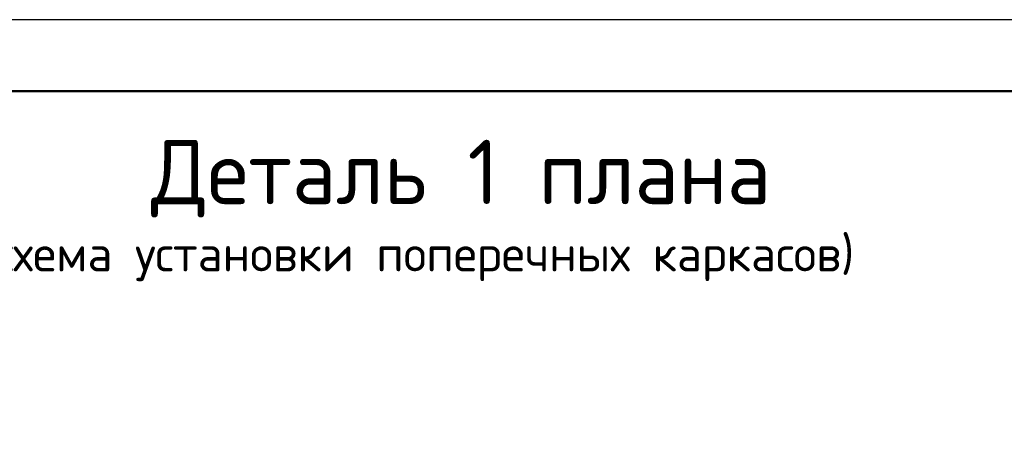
# Model space of a CAD drawing. Header units: millimetres. Extents: x 0 to 50400, y 0 to 35640.
# Tile 41 of 52: x 4166 to 12419, y 32146 to 35640. Entities that reach past the tile are written whole.
import ezdxf

# ---------------------------------------------------------------- set-up
doc = ezdxf.new("R2010")
doc.units = ezdxf.units.MM
doc.layers.add('Standard', color=7, linetype='Continuous', lineweight=25)
doc.layers.add('Текст_ общее', color=7, linetype='Continuous', lineweight=25)
doc.styles.add('ISOCPEUR', font='txt')

msp = doc.modelspace()

# ---------------------------------------------------------------- linework, layer by layer
at = {"layer": 'Standard', "color": 7, "linetype": 'Continuous', "lineweight": 25, "transparency": 33554687}
msp.add_lwpolyline([(0, 0), (50400, 0), (50400, 35640), (0, 35640), (0, 0)], close=True, dxfattribs=at)
at = {"layer": 'Standard', "color": 7, "linetype": 'Continuous', "lineweight": 50, "transparency": 33554687}
msp.add_lwpolyline([(2400, 35040), (49800, 35040), (49800, 600), (2400, 600), (2400, 35040)], close=True, dxfattribs=at)

# ---------------------------------------------------------------- texts
at = {"layer": 'Текст_ общее', "color": 7, "linetype": 'Continuous', "lineweight": 50, "transparency": 33554687, "attachment_point": 7, "style": 'ISOCPEUR'}
for s, insert, char_height, width in [('\\W0.97;  Деталь 1 плана', (4600.9, 33981.5), 540, 6360.467), ('\\W0.99;(схема установки поперечных каркасов)', (3853.9, 33446.9), 300, 7794.584)]:
    msp.add_mtext(s, dxfattribs=dict(at, insert=insert, char_height=char_height, width=width))

doc.saveas('drawing.dxf')
